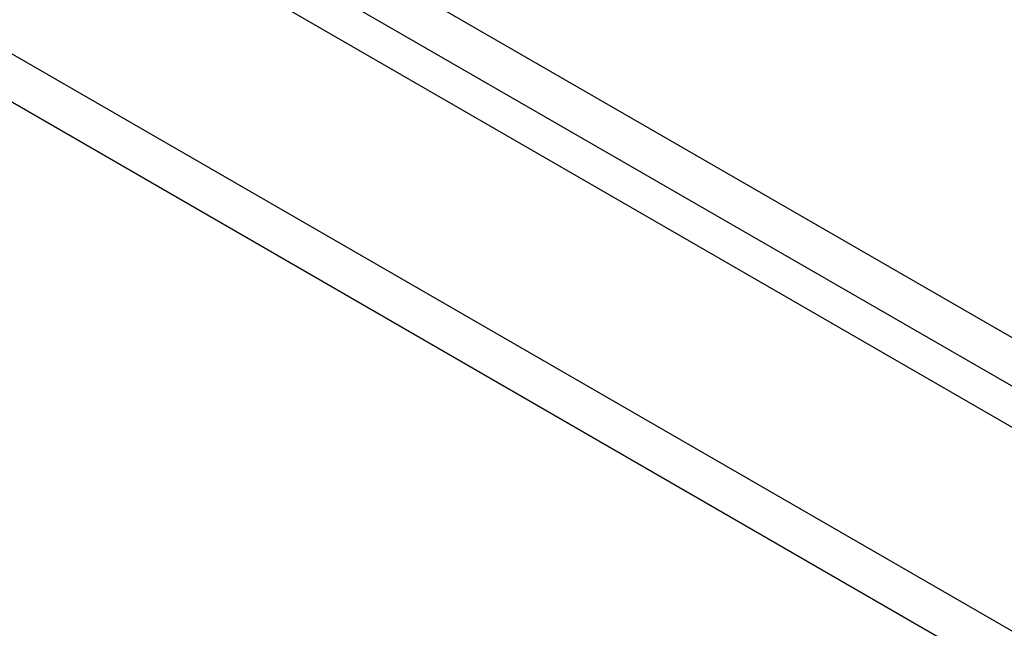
# Model space of a CAD drawing. Header units: inches. Extents: x 28 to 747, y 82 to 346.
# Tile 160 of 246: x 659.24 to 662.53, y 324.4 to 326.43. Entities that reach past the tile are written whole.
import ezdxf

# ---------------------------------------------------------------- set-up
doc = ezdxf.new("R2010")
doc.units = ezdxf.units.IN
doc.header["$MEASUREMENT"] = 0
doc.layers.add('Visible Edges(ANSI)', color=7, linetype='Continuous', lineweight=25)
doc.layers.add('Visible Tangent Edges(ANSI)', color=7, linetype='Continuous', lineweight=25)

msp = doc.modelspace()

# ---------------------------------------------------------------- linework, layer by layer
at = {"layer": 'Visible Edges(ANSI)'}
msp.add_line((636.9248, 339.868), (687.5572, 310.6354), dxfattribs=at)
at = {"layer": 'Visible Tangent Edges(ANSI)'}
for p, q in [((687.828, 310.7769), (637.0563, 340.09)), ((636.9863, 339.9687), (687.758, 310.6557)), ((636.3344, 339.5271), (686.9667, 310.2945)), ((686.8967, 310.1732), (636.2644, 339.4059))]:
    msp.add_line(p, q, dxfattribs=at)

doc.saveas('drawing.dxf')
